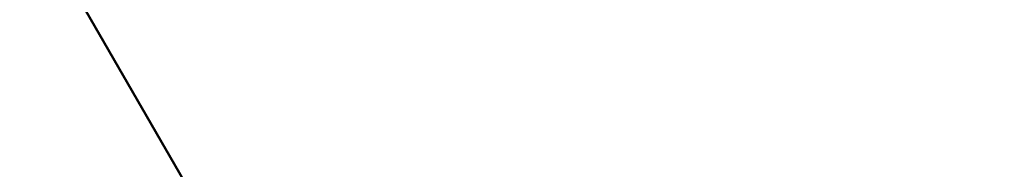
# Model space of a CAD drawing. Header units: millimetres. Extents: x -2000 to 2000, y -2000 to 2000.
# Tile 153 of 256: x -7 to -4.198, y -0.777 to -0.351. Entities that reach past the tile are written whole.
import ezdxf

# ---------------------------------------------------------------- set-up
doc = ezdxf.new("R2010")
doc.units = ezdxf.units.MM
doc.layers.add('E-LITE-EQPM', color=33, linetype='Continuous', lineweight=40)

msp = doc.modelspace()

# ---------------------------------------------------------------- meshes
at = {"layer": 'E-LITE-EQPM'}
mesh = msp.add_polyface(dxfattribs=at)
corners = [(-7, 0, 3962), (-3.5, -6.0622, 3962), (3.5, -6.0622, 3962), (7, 0, 3962), (3.5, 6.0622, 3962), (-3.5, 6.0622, 3962)]
mesh.append_faces([[corners[k] for k in face] for face in [(0, 3, 4, 5)]], dxfattribs={"vtx0": -1})
mesh.append_faces([[corners[k] for k in face] for face in [(1, 2, 3, 0)]], dxfattribs={"vtx2": -1})
mesh = msp.add_polyface(dxfattribs=at)
corners = [(-4, 0, 3917), (0, -4, 3917), (4, 0, 3917), (7, 0, 3962), (3.5, -6.0622, 3962), (-3.5, -6.0622, 3962), (-7, 0, 3962)]
mesh.append_faces([[corners[k] for k in face] for face in [(5, 0, 1), (1, 4, 5)]], dxfattribs={"vtx0": -1, "vtx2": -1})
mesh.append_faces([[corners[k] for k in face] for face in [(6, 0, 5), (3, 4, 2)]], dxfattribs={"vtx1": -1})
mesh.append_faces([[corners[k] for k in face] for face in [(1, 2, 4)]], dxfattribs={"vtx1": -1, "vtx2": -1})

doc.saveas('drawing.dxf')
